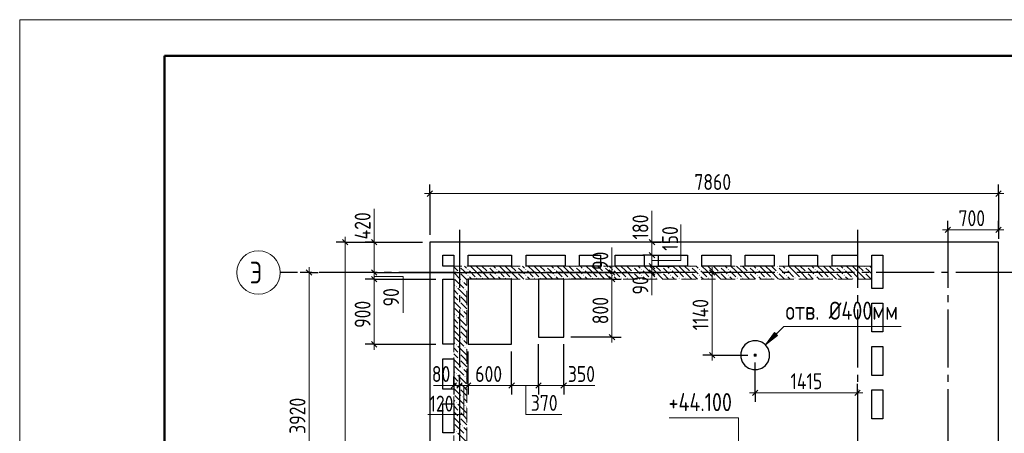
# Model space of a CAD drawing. Header units: millimetres. Extents: x 0 to 26306, y 0 to 29700.
# Tile 13 of 14: x 0 to 13610, y 23992 to 29700. Entities that reach past the tile are written whole.
import ezdxf

# ---------------------------------------------------------------- set-up
doc = ezdxf.new("R2010")
doc.units = ezdxf.units.MM
doc.linetypes.add('______2', pattern=[270, 200, -70])
doc.linetypes.add('______5', pattern=[1100, 800, -100, 100, -100])
for name, color, linetype, lineweight in [('Standard', 7, 'Continuous', 25), ('Высотные отметки', 7, 'Continuous', 25), ('ЖБ Перекрытие верхний уровень', 7, 'Continuous', 35), ('ЖБ Стена верхний уровень', 7, 'Continuous', 35), ('Оси', 40, '______5', 18), ('Позиционная метка номер позиции', 7, 'Continuous', 13), ('Примечания', 7, 'Continuous', 25), ('Размерная выноска', 7, 'Continuous', 13)]:
    doc.layers.add(name, color=color, linetype=linetype, lineweight=lineweight)
doc.styles.add('GOST 2.304-81', font='txt')
doc.styles.add('ISOCPEUR', font='txt')

msp = doc.modelspace()

# ---------------------------------------------------------------- hatches: boundary and pattern name
at = {"layer": 'ЖБ Стена верхний уровень', "linetype": 'Continuous', "lineweight": 18, "transparency": 33554687}
for points in [[(6070, 26293), (6077, 26300), (6083, 26293), (6077, 26287)], [(6470, 26293), (6477, 26300), (6483, 26293), (6477, 26287)], [(6870, 26293), (6877, 26300), (6883, 26293), (6877, 26287)], [(7270, 26293), (7277, 26300), (7283, 26293), (7277, 26287)], [(7670, 26293), (7677, 26300), (7683, 26293), (7677, 26287)], [(8070, 26293), (8077, 26300), (8083, 26293), (8077, 26287)], [(8470, 26293), (8477, 26300), (8483, 26293), (8477, 26287)], [(8870, 26293), (8877, 26300), (8883, 26293), (8877, 26287)], [(9270, 26293), (9277, 26300), (9283, 26293), (9277, 26287)], [(9670, 26293), (9677, 26300), (9683, 26293), (9677, 26287)], [(10070, 26293), (10077, 26300), (10083, 26293), (10077, 26287)], [(10470, 26293), (10477, 26300), (10483, 26293), (10477, 26287)], [(10870, 26293), (10877, 26300), (10883, 26293), (10877, 26287)], [(11270, 26293), (11277, 26300), (11283, 26293), (11277, 26287)], [(11670, 26293), (11677, 26300), (11683, 26293), (11677, 26287)], [(6000, 26137), (6003, 26133), (6000, 26130)], [(6070, 26213), (6077, 26220), (6083, 26213), (6077, 26207)], [(6190, 26253), (6197, 26260), (6203, 26253), (6197, 26247)], [(6190, 26173), (6197, 26180), (6203, 26173), (6197, 26167)], [(6310, 26133), (6317, 26140), (6323, 26133), (6317, 26127)], [(6390, 26133), (6397, 26140), (6403, 26133), (6397, 26127)], [(6470, 26213), (6477, 26220), (6483, 26213), (6477, 26207)], [(6590, 26253), (6597, 26260), (6603, 26253), (6597, 26247)], [(6590, 26173), (6597, 26180), (6603, 26173), (6597, 26167)], [(6710, 26133), (6717, 26140), (6723, 26133), (6717, 26127)], [(6790, 26133), (6797, 26140), (6803, 26133), (6797, 26127)], [(6870, 26213), (6877, 26220), (6883, 26213), (6877, 26207)], [(6990, 26253), (6997, 26260), (7003, 26253), (6997, 26247)], [(6990, 26173), (6997, 26180), (7003, 26173), (6997, 26167)], [(7110, 26133), (7117, 26140), (7123, 26133), (7117, 26127)], [(7190, 26133), (7197, 26140), (7203, 26133), (7197, 26127)], [(7270, 26213), (7277, 26220), (7283, 26213), (7277, 26207)], [(7390, 26253), (7397, 26260), (7403, 26253), (7397, 26247)], [(7390, 26173), (7397, 26180), (7403, 26173), (7397, 26167)], [(7510, 26133), (7517, 26140), (7523, 26133), (7517, 26127)], [(7590, 26133), (7597, 26140), (7603, 26133), (7597, 26127)], [(7670, 26213), (7677, 26220), (7683, 26213), (7677, 26207)], [(7790, 26253), (7797, 26260), (7803, 26253), (7797, 26247)], [(7790, 26173), (7797, 26180), (7803, 26173), (7797, 26167)], [(7910, 26133), (7917, 26140), (7923, 26133), (7917, 26127)], [(7990, 26133), (7997, 26140), (8003, 26133), (7997, 26127)], [(8070, 26213), (8077, 26220), (8083, 26213), (8077, 26207)], [(8190, 26253), (8197, 26260), (8203, 26253), (8197, 26247)], [(8190, 26173), (8197, 26180), (8203, 26173), (8197, 26167)], [(8310, 26133), (8317, 26140), (8323, 26133), (8317, 26127)], [(8390, 26133), (8397, 26140), (8403, 26133), (8397, 26127)], [(8470, 26213), (8477, 26220), (8483, 26213), (8477, 26207)], [(8590, 26253), (8597, 26260), (8603, 26253), (8597, 26247)], [(8590, 26173), (8597, 26180), (8603, 26173), (8597, 26167)], [(8710, 26133), (8717, 26140), (8723, 26133), (8717, 26127)], [(8790, 26133), (8797, 26140), (8803, 26133), (8797, 26127)], [(8870, 26213), (8877, 26220), (8883, 26213), (8877, 26207)], [(8990, 26253), (8997, 26260), (9003, 26253), (8997, 26247)], [(8990, 26173), (8997, 26180), (9003, 26173), (8997, 26167)], [(9110, 26133), (9117, 26140), (9123, 26133), (9117, 26127)], [(9190, 26133), (9197, 26140), (9203, 26133), (9197, 26127)], [(9270, 26213), (9277, 26220), (9283, 26213), (9277, 26207)], [(9390, 26253), (9397, 26260), (9403, 26253), (9397, 26247)], [(9390, 26173), (9397, 26180), (9403, 26173), (9397, 26167)], [(9510, 26133), (9517, 26140), (9523, 26133), (9517, 26127)], [(9590, 26133), (9597, 26140), (9603, 26133), (9597, 26127)], [(9670, 26213), (9677, 26220), (9683, 26213), (9677, 26207)], [(9790, 26253), (9797, 26260), (9803, 26253), (9797, 26247)], [(9790, 26173), (9797, 26180), (9803, 26173), (9797, 26167)], [(9910, 26133), (9917, 26140), (9923, 26133), (9917, 26127)], [(9990, 26133), (9997, 26140), (10003, 26133), (9997, 26127)], [(10070, 26213), (10077, 26220), (10083, 26213), (10077, 26207)], [(10190, 26253), (10197, 26260), (10203, 26253), (10197, 26247)], [(10190, 26173), (10197, 26180), (10203, 26173), (10197, 26167)], [(10310, 26133), (10317, 26140), (10323, 26133), (10317, 26127)], [(10390, 26133), (10397, 26140), (10403, 26133), (10397, 26127)], [(10470, 26213), (10477, 26220), (10483, 26213), (10477, 26207)], [(10590, 26253), (10597, 26260), (10603, 26253), (10597, 26247)], [(10590, 26173), (10597, 26180), (10603, 26173), (10597, 26167)], [(10710, 26133), (10717, 26140), (10723, 26133), (10717, 26127)], [(10790, 26133), (10797, 26140), (10803, 26133), (10797, 26127)], [(10870, 26213), (10877, 26220), (10883, 26213), (10877, 26207)], [(10990, 26253), (10997, 26260), (11003, 26253), (10997, 26247)], [(10990, 26173), (10997, 26180), (11003, 26173), (10997, 26167)], [(11110, 26133), (11117, 26140), (11123, 26133), (11117, 26127)], [(11190, 26133), (11197, 26140), (11203, 26133), (11197, 26127)], [(11270, 26213), (11277, 26220), (11283, 26213), (11277, 26207)], [(11390, 26253), (11397, 26260), (11403, 26253), (11397, 26247)], [(11390, 26173), (11397, 26180), (11403, 26173), (11397, 26167)], [(11510, 26133), (11517, 26140), (11523, 26133), (11517, 26127)], [(11590, 26133), (11597, 26140), (11603, 26133), (11597, 26127)], [(11670, 26213), (11677, 26220), (11683, 26213), (11677, 26207)], [(6030, 26013), (6037, 26020), (6043, 26013), (6037, 26007)], [(6110, 26093), (6117, 26100), (6123, 26093), (6117, 26087)], [(6070, 25893), (6077, 25900), (6083, 25893), (6077, 25887)], [(6150, 25973), (6157, 25980), (6163, 25973), (6157, 25967)], [(6000, 25737), (6003, 25733), (6000, 25730)], [(6070, 25813), (6077, 25820), (6083, 25813), (6077, 25807)], [(6030, 25613), (6037, 25620), (6043, 25613), (6037, 25607)], [(6110, 25693), (6117, 25700), (6123, 25693), (6117, 25687)], [(6070, 25493), (6077, 25500), (6083, 25493), (6077, 25487)], [(6150, 25573), (6157, 25580), (6163, 25573), (6157, 25567)], [(6000, 25337), (6003, 25333), (6000, 25330)], [(6070, 25413), (6077, 25420), (6083, 25413), (6077, 25407)], [(6030, 25213), (6037, 25220), (6043, 25213), (6037, 25207)], [(6110, 25293), (6117, 25300), (6123, 25293), (6117, 25287)], [(6150, 25173), (6157, 25180), (6163, 25173), (6157, 25167)], [(6070, 25093), (6077, 25100), (6083, 25093), (6077, 25087)], [(6000, 24937), (6003, 24933), (6000, 24930)], [(6070, 25013), (6077, 25020), (6083, 25013), (6077, 25007)], [(6030, 24813), (6037, 24820), (6043, 24813), (6037, 24807)], [(6110, 24893), (6117, 24900), (6123, 24893), (6117, 24887)], [(6150, 24773), (6157, 24780), (6163, 24773), (6157, 24767)], [(6070, 24693), (6077, 24700), (6083, 24693), (6077, 24687)], [(6000, 24537), (6003, 24533), (6000, 24530)], [(6070, 24613), (6077, 24620), (6083, 24613), (6077, 24607)], [(6110, 24493), (6117, 24500), (6123, 24493), (6117, 24487)], [(6030, 24413), (6037, 24420), (6043, 24413), (6037, 24407)], [(6150, 24373), (6157, 24380), (6163, 24373), (6157, 24367)], [(6070, 24293), (6077, 24300), (6083, 24293), (6077, 24287)], [(6000, 24137), (6003, 24133), (6000, 24130)], [(6070, 24213), (6077, 24220), (6083, 24213), (6077, 24207)], [(6110, 24093), (6117, 24100), (6123, 24093), (6117, 24087)], [(6030, 24013), (6037, 24020), (6043, 24013), (6037, 24007)]]:
    msp.add_hatch(color=7, dxfattribs=at).paths.add_polyline_path(points, flags=16)
at = {"layer": 'Позиционная метка номер позиции', "linetype": 'Continuous', "lineweight": 13, "transparency": 33554687}
msp.add_hatch(color=7, dxfattribs=at).paths.add_polyline_path([(10477, 25340), (10308, 25213), (10435, 25382)], flags=16)

# ---------------------------------------------------------------- linework, layer by layer
at = {"layer": 'Standard', "color": 251, "linetype": 'Continuous', "lineweight": -3, "true_color": 0x656565, "transparency": 33554687}
for p, q in [((5670, 27300), (5670, 27425)), ((13530, 27300), (13530, 27425)), ((5670, 27300), (5670, 27175)), ((5670, 27300), (5670, 26730)), ((13530, 27300), (13530, 27175)), ((13530, 27300), (13530, 26730)), ((12830, 26800), (12830, 26925)), ((13530, 26800), (13530, 26925)), ((12830, 26800), (12830, 26675)), ((12830, 26800), (12830, 26400)), ((13530, 26800), (13530, 26675)), ((13530, 26800), (13530, 26730)), ((4500, 26630), (4375, 26630)), ((4500, 26630), (4625, 26630)), ((4500, 26630), (5570, 26630)), ((4900, 26630), (4775, 26630)), ((4900, 26630), (5025, 26630)), ((4900, 26630), (5570, 26630)), ((8740, 26630), (8615, 26630)), ((8740, 26630), (8865, 26630)), ((8740, 26630), (8740, 26630)), ((8740, 26450), (8615, 26450)), ((8740, 26450), (8865, 26450)), ((8740, 26450), (9040, 26450)), ((8740, 26300), (8615, 26300)), ((8740, 26300), (8865, 26300)), ((8740, 26300), (9040, 26300)), ((4000, 26210), (3875, 26210)), ((4000, 26210), (4125, 26210)), ((4000, 26210), (4000, 26210)), ((4900, 26210), (4775, 26210)), ((4900, 26210), (5025, 26210)), ((8187, 26210), (8062, 26210)), ((8187, 26210), (8312, 26210)), ((8187, 26210), (8360, 26210)), ((8740, 26210), (8615, 26210)), ((8740, 26210), (8865, 26210)), ((8740, 26210), (8740, 26210)), ((9570, 26210), (9445, 26210)), ((9570, 26210), (9695, 26210)), ((9570, 26210), (9570, 26210)), ((14380, 26210), (13530, 26210)), ((4900, 26120), (4775, 26120)), ((4900, 26120), (5025, 26120)), ((8187, 26120), (8062, 26120)), ((8187, 26120), (8312, 26120)), ((8187, 25320), (7620, 25320)), ((8187, 25320), (8062, 25320)), ((8187, 25320), (8312, 25320)), ((4900, 25220), (4775, 25220)), ((4900, 25220), (5025, 25220)), ((4900, 25220), (5750, 25220)), ((9570, 25070), (9445, 25070)), ((9570, 25070), (9695, 25070)), ((9570, 25070), (10065, 25070)), ((10165, 24550), (10165, 24970)), ((6000, 24650), (6000, 24775)), ((6080, 24650), (6080, 24775)), ((6200, 24650), (6200, 24775)), ((6800, 24650), (6800, 24775)), ((7170, 24650), (7170, 24775)), ((7520, 24650), (7520, 24775)), ((6000, 24650), (6000, 24525)), ((6000, 24650), (6000, 24650)), ((6080, 24650), (6080, 24525)), ((6080, 24650), (6080, 24650)), ((6200, 24650), (6200, 24525)), ((6800, 24650), (6800, 24525)), ((7170, 24650), (7170, 24525)), ((7520, 24650), (7520, 24525)), ((10165, 24550), (10165, 24675)), ((11580, 24550), (11580, 24675)), ((10165, 24550), (10165, 24425)), ((11580, 24550), (11580, 24425)), ((11580, 24550), (11580, 24550))]:
    msp.add_line(p, q, dxfattribs=at)
at = {"layer": 'Standard', "color": 7, "linetype": 'Continuous', "lineweight": 13, "transparency": 33554687}
for p, q in [((5670, 27300), (5595, 27300)), ((13530, 27300), (5670, 27300)), ((13530, 27300), (13605, 27300)), ((4500, 26630), (4500, 26705)), ((4900, 26630), (4900, 26705)), ((8740, 26630), (8740, 26705)), ((12830, 26800), (12755, 26800)), ((13530, 26800), (12830, 26800)), ((13530, 26800), (13605, 26800)), ((8740, 26450), (8740, 26300)), ((4000, 26210), (4000, 26285)), ((8187, 26210), (8187, 26285)), ((8740, 26300), (8740, 26210)), ((9570, 26210), (9570, 26285)), ((4900, 26210), (4900, 26120)), ((8740, 26210), (8740, 26135)), ((4900, 26120), (4900, 25220)), ((8187, 26120), (8187, 25320)), ((8187, 25320), (8187, 25245)), ((4900, 25220), (4900, 25145)), ((9570, 25070), (9570, 24995)), ((6000, 24650), (5925, 24650)), ((6080, 24650), (6000, 24650)), ((6200, 24650), (6080, 24650)), ((6800, 24650), (6200, 24650)), ((7170, 24650), (6800, 24650)), ((7520, 24650), (7595, 24650)), ((10165, 24550), (10090, 24550)), ((10165, 24550), (11580, 24550)), ((11580, 24550), (11655, 24550))]:
    msp.add_line(p, q, dxfattribs=at)
at = {"layer": 'Standard', "color": 7, "linetype": 'Continuous', "lineweight": 25, "transparency": 33554687}
for p, q in [((5707, 27337), (5633, 27262)), ((13567, 27337), (13492, 27262)), ((12867, 26837), (12792, 26762)), ((13567, 26837), (13492, 26762)), ((4462, 26667), (4538, 26592)), ((4862, 26667), (4938, 26592)), ((8702, 26667), (8777, 26592)), ((8702, 26487), (8777, 26412)), ((8702, 26337), (8777, 26262)), ((3962, 26247), (4038, 26172)), ((4862, 26247), (4938, 26172)), ((4862, 26157), (4938, 26082)), ((8150, 26247), (8225, 26172)), ((8150, 26157), (8225, 26082)), ((8702, 26247), (8777, 26172)), ((9533, 26247), (9607, 26172)), ((8150, 25357), (8225, 25282)), ((4862, 25257), (4938, 25182)), ((9533, 25107), (9607, 25032)), ((6038, 24688), (5962, 24613)), ((6117, 24688), (6042, 24613)), ((6238, 24688), (6162, 24613)), ((6838, 24688), (6762, 24613)), ((7207, 24688), (7133, 24613)), ((7557, 24688), (7482, 24613)), ((10127, 24512), (10202, 24587)), ((11542, 24512), (11617, 24587))]:
    msp.add_line(p, q, dxfattribs=at)
at = {"layer": 'Standard', "color": 7, "linetype": 'Continuous', "lineweight": 13, "transparency": 33554687}
msp.add_lwpolyline([(0, 0), (21000, 0), (21000, 29700), (0, 29700), (0, 0)], close=True, dxfattribs=at)
at = {"layer": 'Standard', "color": 7, "linetype": 'Continuous', "lineweight": 50, "transparency": 33554687}
msp.add_lwpolyline([(2000, 29200), (20500, 29200), (20500, 500), (2000, 500), (2000, 29200)], close=True, dxfattribs=at)
at = {"layer": 'Standard', "color": 7, "linetype": 'Continuous', "lineweight": 13, "transparency": 33554687}
for points in [[(4500, 26630), (4500, 21925), (4500, 21925), (4500, 17950)], [(4900, 26630), (4900, 26565), (4900, 26565), (4900, 26466), (4900, 26466), (4900, 26210)], [(8740, 26630), (8740, 26567), (8740, 26567), (8740, 26543), (8740, 26543), (8740, 26450)], [(4000, 26210), (4000, 23887), (4000, 23887), (4000, 22290)], [(8187, 26210), (8187, 26148), (8187, 26148), (8187, 26120)], [(9570, 26210), (9570, 25318), (9570, 25318), (9570, 25070)], [(7520, 24650), (7417, 24650), (7417, 24650), (7285, 24650), (7285, 24650), (7170, 24650)]]:
    msp.add_lwpolyline(points, dxfattribs=at)
at = {"layer": 'Standard', "color": 251, "linetype": 'Continuous', "lineweight": -3, "true_color": 0x656565, "transparency": 33554687}
for points in [[(4900, 26210), (5064, 26210), (5064, 26210), (8760, 26210)], [(4900, 26120), (5102, 26120), (5102, 26120), (5750, 26120)], [(8187, 26120), (8170, 26120), (8170, 26120), (7620, 26120)], [(7170, 24650), (7170, 24667), (7170, 24667), (7170, 24667), (7170, 24667), (7170, 25220)], [(7520, 24650), (7520, 24662), (7520, 24662), (7520, 24667), (7520, 24667), (7520, 24667), (7520, 24667), (7520, 25220)], [(6200, 24650), (6200, 24667), (6200, 24667), (6200, 25120)], [(6800, 24650), (6800, 24667), (6800, 24667), (6800, 24667), (6800, 24667), (6800, 25120)]]:
    msp.add_lwpolyline(points, dxfattribs=at)
at = {"layer": 'Высотные отметки', "color": 7, "linetype": 'Continuous', "lineweight": 13, "transparency": 33554687}
msp.add_lwpolyline([(9938, 23863), (9938, 24206), (8979, 24206)], dxfattribs=at)
at = {"layer": 'ЖБ Перекрытие верхний уровень', "color": 7, "linetype": 'Continuous', "lineweight": 25, "transparency": 33554687}
for p, q in [((11930, 26630), (5670, 26630)), ((5670, 26630), (5670, 17950)), ((13530, 26630), (11930, 26630)), ((13530, 17950), (13530, 26630)), ((5850, 26300), (5850, 26450)), ((5850, 26450), (6000, 26450)), ((6000, 26450), (6000, 26300)), ((6200, 26300), (6200, 26450)), ((6200, 26450), (6800, 26450)), ((6800, 26450), (6800, 26300)), ((7000, 26300), (7000, 26450)), ((7000, 26450), (7540, 26450)), ((7540, 26450), (7540, 26300)), ((7740, 26300), (7740, 26450)), ((7740, 26450), (8030, 26450)), ((8030, 26450), (8030, 26300)), ((8230, 26300), (8230, 26450)), ((8230, 26450), (8630, 26450)), ((8630, 26450), (8630, 26300)), ((8830, 26300), (8830, 26450)), ((8830, 26450), (9230, 26450)), ((9230, 26450), (9230, 26300)), ((9430, 26300), (9430, 26450)), ((9430, 26450), (9830, 26450)), ((9830, 26450), (9830, 26300)), ((10030, 26300), (10030, 26450)), ((10030, 26450), (10430, 26450)), ((10430, 26450), (10430, 26300)), ((10630, 26300), (10630, 26450)), ((10630, 26450), (11030, 26450)), ((11030, 26450), (11030, 26300)), ((11230, 26300), (11230, 26450)), ((11230, 26450), (11580, 26450)), ((11580, 26450), (11580, 26300)), ((11780, 25990), (11780, 26450)), ((11780, 26450), (11930, 26450)), ((11930, 26450), (11930, 25990)), ((6000, 26300), (5850, 26300)), ((6800, 26300), (6200, 26300)), ((7540, 26300), (7000, 26300)), ((8030, 26300), (7740, 26300)), ((8630, 26300), (8230, 26300)), ((9230, 26300), (8830, 26300)), ((9830, 26300), (9430, 26300)), ((10430, 26300), (10030, 26300)), ((11030, 26300), (10630, 26300)), ((11580, 26300), (11230, 26300)), ((5850, 25220), (5850, 26120)), ((5850, 26120), (6000, 26120)), ((6000, 26120), (6000, 25220)), ((6200, 26120), (6200, 25220)), ((6800, 26120), (6200, 26120)), ((6800, 25220), (6800, 26120)), ((7170, 26120), (7170, 25320)), ((7520, 26120), (7170, 26120)), ((7520, 25320), (7520, 26120)), ((11930, 25990), (11780, 25990)), ((11780, 25390), (11780, 25790)), ((11780, 25790), (11930, 25790)), ((11930, 25790), (11930, 25390)), ((7170, 25320), (7520, 25320)), ((11930, 25390), (11780, 25390)), ((6000, 25220), (5850, 25220)), ((6200, 25220), (6800, 25220)), ((10022, 25213), (9985, 25162)), ((10073, 25250), (10022, 25213)), ((10133, 25269), (10073, 25250)), ((10197, 25269), (10133, 25269)), ((10257, 25250), (10197, 25269)), ((10308, 25213), (10257, 25250)), ((10345, 25162), (10308, 25213)), ((11780, 24790), (11780, 25190)), ((11780, 25190), (11930, 25190)), ((11930, 25190), (11930, 24790)), ((9985, 25162), (9966, 25102)), ((9966, 25102), (9966, 25038)), ((10364, 25102), (10345, 25162)), ((10364, 25038), (10364, 25102)), ((5850, 24600), (5850, 25020)), ((5850, 25020), (6000, 25020)), ((6000, 25020), (6000, 24600)), ((9966, 25038), (9985, 24978)), ((9985, 24978), (10022, 24927)), ((10022, 24927), (10073, 24890)), ((10257, 24890), (10308, 24927)), ((10308, 24927), (10345, 24978)), ((10345, 24978), (10364, 25038)), ((10073, 24890), (10133, 24871)), ((10133, 24871), (10197, 24871)), ((10197, 24871), (10257, 24890)), ((11930, 24790), (11780, 24790)), ((6000, 24600), (5850, 24600)), ((11780, 24190), (11780, 24590)), ((11780, 24590), (11930, 24590)), ((11930, 24590), (11930, 24190)), ((5850, 24000), (5850, 24400)), ((5850, 24400), (6000, 24400)), ((6000, 24400), (6000, 24000)), ((11930, 24190), (11780, 24190)), ((6000, 24000), (5850, 24000))]:
    msp.add_line(p, q, dxfattribs=at)
at = {"layer": 'ЖБ Перекрытие верхний уровень', "color": 7, "linetype": 'Continuous', "lineweight": 13, "transparency": 33554687}
for points in [[(10152, 25083), (10178, 25083), (10178, 25057), (10152, 25057), (10152, 25083)], [(10177, 25058), (10153, 25058), (10153, 25082), (10177, 25082), (10177, 25058)], [(10155, 25080), (10175, 25080), (10175, 25080), (10155, 25080), (10155, 25080), (10155, 25060), (10175, 25060), (10175, 25080), (10155, 25080)], [(10157, 25078), (10173, 25078), (10173, 25078), (10157, 25078), (10157, 25078), (10157, 25062), (10173, 25062), (10173, 25078), (10157, 25078)], [(10158, 25077), (10172, 25077), (10172, 25077), (10158, 25077), (10158, 25077), (10158, 25063), (10172, 25063), (10172, 25077), (10158, 25077)], [(10160, 25075), (10170, 25075), (10170, 25065), (10160, 25065), (10160, 25075)], [(10168, 25067), (10162, 25067), (10162, 25073), (10168, 25073), (10168, 25067)], [(10163, 25072), (10167, 25072), (10167, 25068), (10163, 25068), (10163, 25072)]]:
    msp.add_lwpolyline(points, dxfattribs=at)
at = {"layer": 'ЖБ Стена верхний уровень', "color": 251, "linetype": '______2', "lineweight": 13, "true_color": 0x656565, "transparency": 33554687}
for p, q in [((11780, 26300), (6000, 26300)), ((6000, 26300), (6000, 26120)), ((11780, 26120), (11780, 26300)), ((6000, 26120), (6000, 21170)), ((6180, 21170), (6180, 26120)), ((6180, 26120), (11780, 26120))]:
    msp.add_line(p, q, dxfattribs=at)
at = {"layer": 'ЖБ Стена верхний уровень', "color": 9, "linetype": 'Continuous', "lineweight": 18, "true_color": 0xc7c7c7, "transparency": 33554687}
for p, q in [((6000, 26290), (6057, 26233)), ((6137, 26233), (6097, 26273)), ((6150, 26300), (6177, 26273)), ((6297, 26233), (6230, 26300)), ((6310, 26300), (6377, 26233)), ((6390, 26300), (6457, 26233)), ((6537, 26233), (6497, 26273)), ((6550, 26300), (6577, 26273)), ((6697, 26233), (6630, 26300)), ((6710, 26300), (6777, 26233)), ((6790, 26300), (6857, 26233)), ((6937, 26233), (6897, 26273)), ((6950, 26300), (6977, 26273)), ((7097, 26233), (7030, 26300)), ((7110, 26300), (7177, 26233)), ((7190, 26300), (7257, 26233)), ((7337, 26233), (7297, 26273)), ((7350, 26300), (7377, 26273)), ((7497, 26233), (7430, 26300)), ((7510, 26300), (7577, 26233)), ((7590, 26300), (7657, 26233)), ((7737, 26233), (7697, 26273)), ((7750, 26300), (7777, 26273)), ((7897, 26233), (7830, 26300)), ((7910, 26300), (7977, 26233)), ((7990, 26300), (8057, 26233)), ((8137, 26233), (8097, 26273)), ((8150, 26300), (8177, 26273)), ((8297, 26233), (8230, 26300)), ((8310, 26300), (8377, 26233)), ((8390, 26300), (8457, 26233)), ((8537, 26233), (8497, 26273)), ((8550, 26300), (8577, 26273)), ((8697, 26233), (8630, 26300)), ((8710, 26300), (8777, 26233)), ((8790, 26300), (8857, 26233)), ((8937, 26233), (8897, 26273)), ((8950, 26300), (8977, 26273)), ((9097, 26233), (9030, 26300)), ((9110, 26300), (9177, 26233)), ((9190, 26300), (9257, 26233)), ((9337, 26233), (9297, 26273)), ((9350, 26300), (9377, 26273)), ((9497, 26233), (9430, 26300)), ((9510, 26300), (9577, 26233)), ((9590, 26300), (9657, 26233)), ((9737, 26233), (9697, 26273)), ((9750, 26300), (9777, 26273)), ((9897, 26233), (9830, 26300)), ((9910, 26300), (9977, 26233)), ((9990, 26300), (10057, 26233)), ((10137, 26233), (10097, 26273)), ((10150, 26300), (10177, 26273)), ((10297, 26233), (10230, 26300)), ((10310, 26300), (10377, 26233)), ((10390, 26300), (10457, 26233)), ((10537, 26233), (10497, 26273)), ((10550, 26300), (10577, 26273)), ((10697, 26233), (10630, 26300)), ((10710, 26300), (10777, 26233)), ((10790, 26300), (10857, 26233)), ((10937, 26233), (10897, 26273)), ((10950, 26300), (10977, 26273)), ((11097, 26233), (11030, 26300)), ((11110, 26300), (11177, 26233)), ((11190, 26300), (11257, 26233)), ((11337, 26233), (11297, 26273)), ((11350, 26300), (11377, 26273)), ((11497, 26233), (11430, 26300)), ((11510, 26300), (11577, 26233)), ((11590, 26300), (11657, 26233)), ((11737, 26233), (11697, 26273)), ((11750, 26300), (11777, 26273)), ((6000, 26210), (6090, 26120)), ((6097, 26193), (6170, 26120)), ((6177, 26193), (6137, 26233)), ((6217, 26233), (6297, 26153)), ((6217, 26153), (6250, 26120)), ((6297, 26233), (6377, 26153)), ((6377, 26233), (6490, 26120)), ((6497, 26193), (6570, 26120)), ((6577, 26193), (6537, 26233)), ((6617, 26233), (6697, 26153)), ((6617, 26153), (6650, 26120)), ((6697, 26233), (6777, 26153)), ((6777, 26233), (6890, 26120)), ((6897, 26193), (6970, 26120)), ((6977, 26193), (6937, 26233)), ((7017, 26233), (7097, 26153)), ((7017, 26153), (7050, 26120)), ((7097, 26233), (7177, 26153)), ((7177, 26233), (7290, 26120)), ((7297, 26193), (7370, 26120)), ((7377, 26193), (7337, 26233)), ((7417, 26233), (7497, 26153)), ((7417, 26153), (7450, 26120)), ((7497, 26233), (7577, 26153)), ((7577, 26233), (7690, 26120)), ((7697, 26193), (7770, 26120)), ((7777, 26193), (7737, 26233)), ((7817, 26233), (7897, 26153)), ((7817, 26153), (7850, 26120)), ((7897, 26233), (7977, 26153)), ((7977, 26233), (8090, 26120)), ((8097, 26193), (8170, 26120)), ((8177, 26193), (8137, 26233)), ((8217, 26233), (8297, 26153)), ((8217, 26153), (8250, 26120)), ((8297, 26233), (8377, 26153)), ((8377, 26233), (8490, 26120)), ((8497, 26193), (8570, 26120)), ((8577, 26193), (8537, 26233)), ((8617, 26233), (8697, 26153)), ((8617, 26153), (8650, 26120)), ((8697, 26233), (8777, 26153)), ((8777, 26233), (8890, 26120)), ((8897, 26193), (8970, 26120)), ((8977, 26193), (8937, 26233)), ((9017, 26233), (9097, 26153)), ((9017, 26153), (9050, 26120)), ((9097, 26233), (9177, 26153)), ((9177, 26233), (9290, 26120)), ((9297, 26193), (9370, 26120)), ((9377, 26193), (9337, 26233)), ((9417, 26233), (9497, 26153)), ((9417, 26153), (9450, 26120)), ((9497, 26233), (9577, 26153)), ((9577, 26233), (9690, 26120)), ((9697, 26193), (9770, 26120)), ((9777, 26193), (9737, 26233)), ((9817, 26233), (9897, 26153)), ((9817, 26153), (9850, 26120)), ((9897, 26233), (9977, 26153)), ((9977, 26233), (10090, 26120)), ((10097, 26193), (10170, 26120)), ((10177, 26193), (10137, 26233)), ((10217, 26233), (10297, 26153)), ((10217, 26153), (10250, 26120)), ((10297, 26233), (10377, 26153)), ((10377, 26233), (10490, 26120)), ((10497, 26193), (10570, 26120)), ((10577, 26193), (10537, 26233)), ((10617, 26233), (10697, 26153)), ((10617, 26153), (10650, 26120)), ((10697, 26233), (10777, 26153)), ((10777, 26233), (10890, 26120)), ((10897, 26193), (10970, 26120)), ((10977, 26193), (10937, 26233)), ((11017, 26233), (11097, 26153)), ((11017, 26153), (11050, 26120)), ((11097, 26233), (11177, 26153)), ((11177, 26233), (11290, 26120)), ((11297, 26193), (11370, 26120)), ((11377, 26193), (11337, 26233)), ((11417, 26233), (11497, 26153)), ((11417, 26153), (11450, 26120)), ((11497, 26233), (11577, 26153)), ((11577, 26233), (11690, 26120)), ((11697, 26193), (11770, 26120)), ((11777, 26193), (11737, 26233)), ((6017, 26033), (6000, 26050)), ((6017, 26113), (6137, 25993)), ((6090, 26120), (6097, 26113)), ((6137, 26073), (6180, 26030)), ((6170, 26120), (6180, 26110)), ((6000, 25970), (6057, 25913)), ((6000, 25890), (6057, 25833)), ((6057, 25993), (6177, 25873)), ((6137, 25833), (6097, 25873)), ((6180, 25950), (6177, 25953)), ((6000, 25810), (6097, 25713)), ((6097, 25793), (6180, 25710)), ((6177, 25793), (6137, 25833)), ((6017, 25633), (6000, 25650)), ((6017, 25713), (6137, 25593)), ((6057, 25593), (6177, 25473)), ((6137, 25673), (6180, 25630)), ((6000, 25570), (6057, 25513)), ((6000, 25490), (6057, 25433)), ((6137, 25433), (6097, 25473)), ((6180, 25550), (6177, 25553)), ((6000, 25410), (6097, 25313)), ((6097, 25393), (6180, 25310)), ((6177, 25393), (6137, 25433)), ((6017, 25233), (6000, 25250)), ((6017, 25313), (6137, 25193)), ((6057, 25193), (6177, 25073)), ((6137, 25273), (6180, 25230)), ((6000, 25170), (6057, 25113)), ((6000, 25090), (6057, 25033)), ((6137, 25033), (6097, 25073)), ((6180, 25150), (6177, 25153)), ((6000, 25010), (6097, 24913)), ((6017, 24913), (6137, 24793)), ((6097, 24993), (6180, 24910)), ((6177, 24993), (6137, 25033)), ((6017, 24833), (6000, 24850)), ((6057, 24793), (6177, 24673)), ((6137, 24873), (6180, 24830)), ((6000, 24770), (6057, 24713)), ((6000, 24690), (6057, 24633)), ((6137, 24633), (6097, 24673)), ((6180, 24750), (6177, 24753)), ((6000, 24610), (6097, 24513)), ((6017, 24513), (6137, 24393)), ((6097, 24593), (6180, 24510)), ((6177, 24593), (6137, 24633)), ((6017, 24433), (6000, 24450)), ((6000, 24370), (6057, 24313)), ((6057, 24393), (6177, 24273)), ((6137, 24473), (6180, 24430)), ((6000, 24290), (6057, 24233)), ((6137, 24233), (6097, 24273)), ((6177, 24193), (6137, 24233)), ((6180, 24350), (6177, 24353)), ((6000, 24210), (6097, 24113)), ((6017, 24113), (6137, 23993)), ((6097, 24193), (6180, 24110)), ((6017, 24033), (6000, 24050)), ((6057, 23993), (6177, 23873)), ((6137, 24073), (6180, 24030))]:
    msp.add_line(p, q, dxfattribs=at)
at = {"layer": 'Оси', "color": 8, "linetype": '______5', "lineweight": -3, "transparency": 33554687}
for p, q in [((6080, 26800), (6080, 15680)), ((11580, 26800), (11580, 15680)), ((12830, 26800), (12830, 15680)), ((13740, 26210), (3600, 26210))]:
    msp.add_line(p, q, dxfattribs=at)
at = {"layer": 'Оси', "color": 7, "linetype": 'Continuous', "lineweight": 13, "transparency": 33554687}
msp.add_circle((3300, 26210), 300, dxfattribs=at)
at = {"layer": 'Позиционная метка номер позиции', "color": 7, "linetype": 'Continuous', "lineweight": 13, "transparency": 33554687}
for p, q in [((10308, 25213), (10435, 25382)), ((10477, 25340), (10308, 25213)), ((10435, 25382), (10477, 25340)), ((10456, 25361), (10467, 25372)), ((10308, 25213), (10308, 25213)), ((10308, 25213), (10308, 25213)), ((10308, 25213), (10308, 25213))]:
    msp.add_line(p, q, dxfattribs=at)
msp.add_lwpolyline([(10308, 25213), (10562, 25467), (12182, 25467)], dxfattribs=at)
at = {"layer": 'Размерная выноска', "color": 7, "linetype": 'Continuous', "lineweight": 13, "transparency": 33554687}
for p, q in [((4900, 26630), (4900, 27090)), ((8740, 26630), (8740, 27060)), ((8187, 26210), (8187, 26554)), ((8740, 26210), (8740, 25900)), ((6000, 24650), (5720, 24650)), ((7540, 24650), (7950, 24650))]:
    msp.add_line(p, q, dxfattribs=at)
for points in [[(8740, 26375), (9140, 26375), (9140, 26875)], [(4900, 26155), (5300, 26155), (5300, 25655)], [(6140, 24650), (6140, 24250), (5640, 24250)], [(6995, 24650), (6995, 24250), (7495, 24250)]]:
    msp.add_lwpolyline(points, dxfattribs=at)

# ---------------------------------------------------------------- texts
at = {"layer": 'Standard', "color": 7, "linetype": 'Continuous', "lineweight": 25, "transparency": 33554687, "char_height": 220, "attachment_point": 7, "style": 'GOST 2.304-81'}
for s, insert, width in [('7860', (9326, 27350), 672.62), ('700', (12977, 26850), 531.97), ('80', (5697, 24700), 391.32), ('600', (6297, 24700), 531.97), ('350', (7577, 24700), 500.82), ('1415', (10654, 24600), 563.28), ('120', (5664, 24291), 485.08), ('370', (7065, 24301), 516.4)]:
    msp.add_mtext(s, dxfattribs=dict(at, insert=insert, width=width))
at = {"layer": 'Standard', "color": 7, "linetype": 'Continuous', "lineweight": 25, "transparency": 33554687, "char_height": 220, "attachment_point": 7, "rotation": 90, "style": 'GOST 2.304-81'}
for s, insert, width in [('420', (4850, 26667), 531.97), ('180', (8690, 26667), 485.08), ('150', (9100, 26511), 469.51), ('90', (8137, 26247), 391.32), ('90', (8690, 25907), 391.32), ('90', (5244, 25743), 391.32), ('1140', (9520, 25413), 578.85), ('900', (4850, 25447), 531.97), ('800', (8137, 25497), 531.97), ('3920', (3950, 23984), 657.06)]:
    msp.add_mtext(s, dxfattribs=dict(at, insert=insert, width=width))
at = {"layer": 'Высотные отметки', "color": 7, "linetype": 'Continuous', "lineweight": 25, "transparency": 33554687, "insert": (8969, 24297), "char_height": 250, "width": 1048.44, "attachment_point": 7, "style": 'GOST 2.304-81'}
msp.add_mtext('+44.100', dxfattribs=at)
at = {"layer": 'Оси', "color": 7, "linetype": 'Continuous', "lineweight": 25, "transparency": 33554687, "insert": (3180, 26060), "char_height": 300, "width": 359.83, "attachment_point": 7, "style": 'ISOCPEUR'}
msp.add_mtext('\\W0.80;Э', dxfattribs=at)
at = {"layer": 'Примечания', "color": 7, "linetype": 'Continuous', "lineweight": 25, "transparency": 33554687, "insert": (10586, 25559), "char_height": 250, "width": 1726.72, "attachment_point": 7, "style": 'GOST 2.304-81'}
msp.add_mtext('отв.\\~Ø400мм', dxfattribs=at)

doc.saveas('drawing.dxf')
